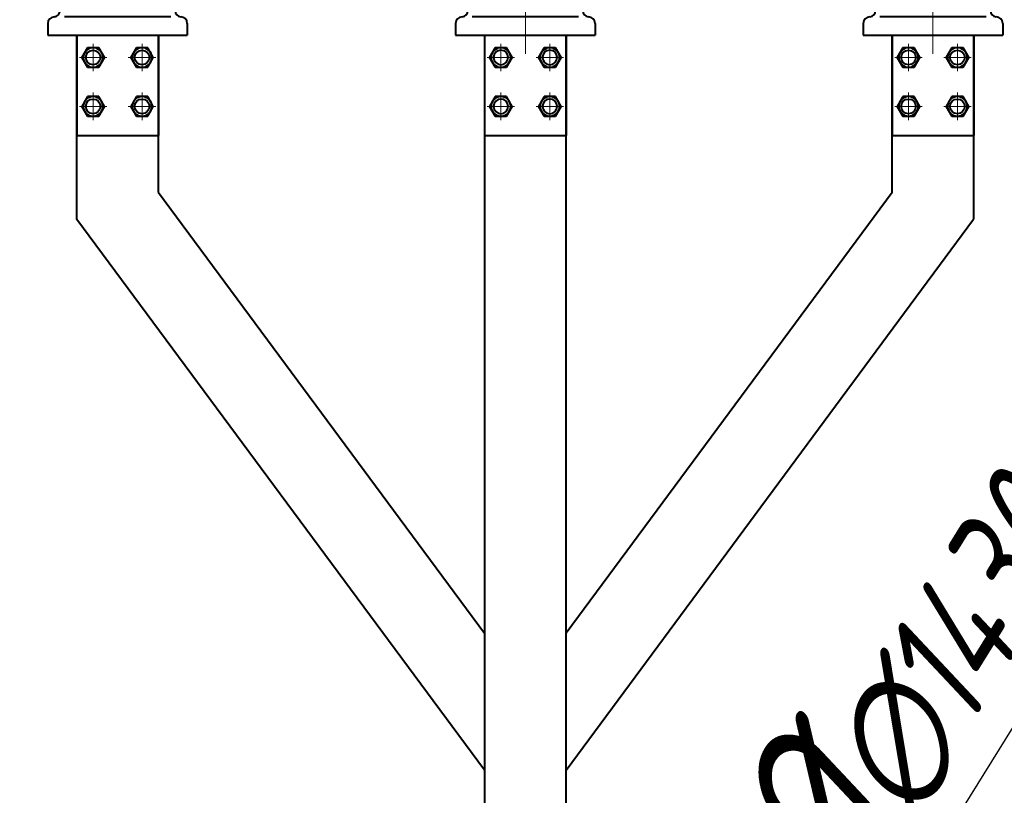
# Model space of a CAD drawing. Header units: millimetres. Extents: x 0 to 594, y 0 to 420.
# Tile 41 of 50: x 133 to 163, y 347 to 371. Entities that reach past the tile are written whole.
import ezdxf

# ---------------------------------------------------------------- set-up
doc = ezdxf.new("R2010")
doc.units = ezdxf.units.MM
for name, pattern in [('K5LT_AXLED', [17.302989, 12.802989, -1.5, 1.5, -1.5]), ('K5LT_BASIC', [0]), ('K5LT_THIN', [0])]:
    doc.linetypes.add(name, pattern=pattern)
doc.styles.add('KDIMTEXTSTYLE', font='GOST_AU.SHX', dxfattribs={"width": 0.96, "oblique": 15, "height": 5})
doc.dimstyles.new('KDIMSTYLE (0.03)', dxfattribs={"dimtxt": 5, "dimasz": 1, "dimexe": 2, "dimexo": 0, "dimgap": 1, "dimtad": 1, "dimlfac": 40, "dimtxsty": 'KDIMTEXTSTYLE', "dimsah": 1, "dimcen": 0, "dimdle": 1, "dimadec": 0, "dimazin": 0, "dimtfac": 0.667, "dimtmove": 0, "dimatfit": 3, "dimfxl": 1, "dimtvp": 1, "dimtfill": 1, "dimtolj": 1, "dimtzin": 0, "dimarcsym": 0})

# ---------------------------------------------------------------- blocks, each defined once
blk = doc.blocks.new('KDIMARROW_01')
blk.add_hatch(color=0).paths.add_polyline_path([(0, 0), (-5, 0.658), (-4.5, 0), (-5, -0.658)])
at = {"color": 0, "linetype": 'K5LT_THIN', "lineweight": 18}
for p, q in [((-4.5, 0), (-5, 0.658)), ((-5, 0.658), (0, 0)), ((0, 0), (-5, -0.658)), ((-5, -0.658), (-4.5, 0)), ((0, 0), (-1, 0))]:
    blk.add_line(p, q, dxfattribs=at)
blk = doc.blocks.new('U293')
at = {"color": 5, "linetype": 'K5LT_BASIC', "lineweight": 40, "true_color": 0x0000ff}
for p, q in [((134.884, 369.823), (134.71, 369.523)), ((135.23, 369.823), (134.884, 369.823)), ((135.403, 369.523), (135.23, 369.823)), ((134.71, 369.523), (134.884, 369.223)), ((135.23, 369.223), (135.403, 369.523)), ((134.884, 369.223), (135.23, 369.223))]:
    blk.add_line(p, q, dxfattribs=at)
at = {"color": 30, "linetype": 'K5LT_AXLED', "lineweight": 18, "true_color": 0xff8000}
for p, q in [((135.057, 369.945), (135.057, 369.102)), ((135.478, 369.523), (134.635, 369.523))]:
    blk.add_line(p, q, dxfattribs=at)
at = {"color": 5, "linetype": 'K5LT_BASIC', "lineweight": 40, "true_color": 0x0000ff}
for start, end in [(0, 180), (180, 0)]:
    blk.add_arc((135.057, 369.523), 0.3, start, end, dxfattribs=at)
blk = doc.blocks.new('U294')
at = {"color": 5, "linetype": 'K5LT_BASIC', "lineweight": 40, "true_color": 0x0000ff}
for p, q in [((134.884, 368.323), (134.71, 368.023)), ((135.23, 368.323), (134.884, 368.323)), ((135.403, 368.023), (135.23, 368.323)), ((134.71, 368.023), (134.884, 367.723)), ((135.23, 367.723), (135.403, 368.023)), ((134.884, 367.723), (135.23, 367.723))]:
    blk.add_line(p, q, dxfattribs=at)
at = {"color": 30, "linetype": 'K5LT_AXLED', "lineweight": 18, "true_color": 0xff8000}
for p, q in [((135.057, 368.445), (135.057, 367.602)), ((135.478, 368.023), (134.635, 368.023))]:
    blk.add_line(p, q, dxfattribs=at)
at = {"color": 5, "linetype": 'K5LT_BASIC', "lineweight": 40, "true_color": 0x0000ff}
for start, end in [(0, 180), (180, 0)]:
    blk.add_arc((135.057, 368.023), 0.3, start, end, dxfattribs=at)
blk = doc.blocks.new('U295')
at = {"color": 5, "linetype": 'K5LT_BASIC', "lineweight": 40, "true_color": 0x0000ff}
for p, q in [((136.384, 368.323), (136.21, 368.023)), ((136.73, 368.323), (136.384, 368.323)), ((136.903, 368.023), (136.73, 368.323)), ((136.21, 368.023), (136.384, 367.723)), ((136.73, 367.723), (136.903, 368.023)), ((136.384, 367.723), (136.73, 367.723))]:
    blk.add_line(p, q, dxfattribs=at)
at = {"color": 30, "linetype": 'K5LT_AXLED', "lineweight": 18, "true_color": 0xff8000}
for p, q in [((136.557, 368.445), (136.557, 367.602)), ((136.978, 368.023), (136.135, 368.023))]:
    blk.add_line(p, q, dxfattribs=at)
at = {"color": 5, "linetype": 'K5LT_BASIC', "lineweight": 40, "true_color": 0x0000ff}
for start, end in [(0, 180), (180, 0)]:
    blk.add_arc((136.557, 368.023), 0.3, start, end, dxfattribs=at)
blk = doc.blocks.new('U296')
at = {"color": 5, "linetype": 'K5LT_BASIC', "lineweight": 40, "true_color": 0x0000ff}
for p, q in [((136.384, 369.823), (136.21, 369.523)), ((136.73, 369.823), (136.384, 369.823)), ((136.903, 369.523), (136.73, 369.823)), ((136.21, 369.523), (136.384, 369.223)), ((136.73, 369.223), (136.903, 369.523)), ((136.384, 369.223), (136.73, 369.223))]:
    blk.add_line(p, q, dxfattribs=at)
at = {"color": 30, "linetype": 'K5LT_AXLED', "lineweight": 18, "true_color": 0xff8000}
for p, q in [((136.557, 369.945), (136.557, 369.102)), ((136.978, 369.523), (136.135, 369.523))]:
    blk.add_line(p, q, dxfattribs=at)
at = {"color": 5, "linetype": 'K5LT_BASIC', "lineweight": 40, "true_color": 0x0000ff}
for start, end in [(0, 180), (180, 0)]:
    blk.add_arc((136.557, 369.523), 0.3, start, end, dxfattribs=at)
blk = doc.blocks.new('U297')
at = {"color": 5, "linetype": 'K5LT_BASIC', "lineweight": 40, "true_color": 0x0000ff}
for p, q in [((161.376, 369.823), (161.203, 369.523)), ((161.723, 369.823), (161.376, 369.823)), ((161.896, 369.523), (161.723, 369.823)), ((161.203, 369.523), (161.376, 369.223)), ((161.723, 369.223), (161.896, 369.523)), ((161.376, 369.223), (161.723, 369.223))]:
    blk.add_line(p, q, dxfattribs=at)
at = {"color": 30, "linetype": 'K5LT_AXLED', "lineweight": 18, "true_color": 0xff8000}
for p, q in [((161.55, 369.945), (161.55, 369.102)), ((161.971, 369.523), (161.128, 369.523))]:
    blk.add_line(p, q, dxfattribs=at)
at = {"color": 5, "linetype": 'K5LT_BASIC', "lineweight": 40, "true_color": 0x0000ff}
for start, end in [(0, 180), (180, 0)]:
    blk.add_arc((161.55, 369.523), 0.3, start, end, dxfattribs=at)
blk = doc.blocks.new('U298')
at = {"color": 5, "linetype": 'K5LT_BASIC', "lineweight": 40, "true_color": 0x0000ff}
for p, q in [((161.376, 368.323), (161.203, 368.023)), ((161.723, 368.323), (161.376, 368.323)), ((161.896, 368.023), (161.723, 368.323)), ((161.203, 368.023), (161.376, 367.723)), ((161.723, 367.723), (161.896, 368.023)), ((161.376, 367.723), (161.723, 367.723))]:
    blk.add_line(p, q, dxfattribs=at)
at = {"color": 30, "linetype": 'K5LT_AXLED', "lineweight": 18, "true_color": 0xff8000}
for p, q in [((161.55, 368.445), (161.55, 367.602)), ((161.971, 368.023), (161.128, 368.023))]:
    blk.add_line(p, q, dxfattribs=at)
at = {"color": 5, "linetype": 'K5LT_BASIC', "lineweight": 40, "true_color": 0x0000ff}
for start, end in [(0, 180), (180, 0)]:
    blk.add_arc((161.55, 368.023), 0.3, start, end, dxfattribs=at)
blk = doc.blocks.new('U299')
at = {"color": 5, "linetype": 'K5LT_BASIC', "lineweight": 40, "true_color": 0x0000ff}
for p, q in [((159.876, 368.323), (159.703, 368.023)), ((160.223, 368.323), (159.876, 368.323)), ((160.396, 368.023), (160.223, 368.323)), ((159.703, 368.023), (159.876, 367.723)), ((160.223, 367.723), (160.396, 368.023)), ((159.876, 367.723), (160.223, 367.723))]:
    blk.add_line(p, q, dxfattribs=at)
at = {"color": 30, "linetype": 'K5LT_AXLED', "lineweight": 18, "true_color": 0xff8000}
for p, q in [((160.05, 368.445), (160.05, 367.602)), ((160.471, 368.023), (159.628, 368.023))]:
    blk.add_line(p, q, dxfattribs=at)
at = {"color": 5, "linetype": 'K5LT_BASIC', "lineweight": 40, "true_color": 0x0000ff}
for start, end in [(0, 180), (180, 0)]:
    blk.add_arc((160.05, 368.023), 0.3, start, end, dxfattribs=at)
blk = doc.blocks.new('U300')
at = {"color": 5, "linetype": 'K5LT_BASIC', "lineweight": 40, "true_color": 0x0000ff}
for p, q in [((159.876, 369.823), (159.703, 369.523)), ((160.223, 369.823), (159.876, 369.823)), ((160.396, 369.523), (160.223, 369.823)), ((159.703, 369.523), (159.876, 369.223)), ((160.223, 369.223), (160.396, 369.523)), ((159.876, 369.223), (160.223, 369.223))]:
    blk.add_line(p, q, dxfattribs=at)
at = {"color": 30, "linetype": 'K5LT_AXLED', "lineweight": 18, "true_color": 0xff8000}
for p, q in [((160.05, 369.945), (160.05, 369.102)), ((160.471, 369.523), (159.628, 369.523))]:
    blk.add_line(p, q, dxfattribs=at)
at = {"color": 5, "linetype": 'K5LT_BASIC', "lineweight": 40, "true_color": 0x0000ff}
for start, end in [(0, 180), (180, 0)]:
    blk.add_arc((160.05, 369.523), 0.3, start, end, dxfattribs=at)
blk = doc.blocks.new('U305')
at = {"color": 5, "linetype": 'K5LT_BASIC', "lineweight": 40, "true_color": 0x0000ff}
for p, q in [((162.05, 384.597), (159.55, 384.597)), ((159.55, 381.522), (159.55, 384.597)), ((162.05, 381.522), (162.05, 384.597)), ((162.253, 381.522), (159.347, 381.522)), ((159.55, 381.522), (162.05, 381.522)), ((159.142, 381.385), (158.987, 381.006)), ((162.458, 381.385), (159.142, 381.385)), ((162.458, 381.385), (162.612, 381.006)), ((158.905, 380.906), (158.126, 380.595)), ((162.695, 380.906), (163.473, 380.595)), ((158.126, 380.595), (163.473, 380.595)), ((157.987, 380.39), (157.987, 380.284)), ((163.612, 380.284), (157.987, 380.284)), ((162.253, 380.284), (159.347, 380.284)), ((162.253, 380.284), (159.347, 380.284)), ((163.612, 380.39), (163.612, 380.284)), ((159.142, 380.147), (158.987, 379.768)), ((162.458, 380.147), (159.142, 380.147)), ((162.458, 380.147), (162.612, 379.768)), ((158.905, 379.668), (158.126, 379.357)), ((162.695, 379.668), (163.473, 379.357)), ((157.987, 379.151), (157.987, 379.046)), ((158.126, 379.357), (163.473, 379.357)), ((163.612, 379.151), (163.612, 379.046)), ((163.612, 379.046), (157.987, 379.046)), ((159.412, 378.908), (159.257, 378.643)), ((162.253, 379.046), (159.347, 379.046)), ((162.188, 378.908), (162.343, 378.643)), ((159.257, 378.643), (158.883, 378.232)), ((162.343, 378.643), (162.717, 378.232)), ((162.717, 378.232), (158.883, 378.232)), ((157.8, 377.886), (163.8, 377.886)), ((157.8, 377.386), (157.8, 377.886)), ((158.747, 378.026), (158.747, 377.895)), ((162.853, 378.026), (162.853, 377.895)), ((163.8, 377.886), (163.8, 377.386)), ((163.8, 377.386), (157.8, 377.386)), ((158.46, 377.386), (163.14, 377.386)), ((158.701, 374.886), (162.898, 374.886)), ((163.174, 371.886), (163.174, 374.887)), ((163.174, 371.886), (163.174, 374.887)), ((163.174, 371.886), (163.174, 374.887)), ((163.174, 371.886), (163.174, 374.887)), ((163.174, 371.886), (163.174, 374.887)), ((163.178, 374.887), (163.178, 372.138)), ((158.662, 374.767), (158.662, 374.617)), ((162.937, 374.767), (162.937, 374.617)), ((159.172, 374.417), (162.427, 374.417)), ((159.037, 374.217), (159.037, 374.117)), ((162.562, 374.217), (162.562, 374.117)), ((158.662, 373.717), (158.662, 373.567)), ((162.427, 373.917), (159.172, 373.917)), ((162.937, 373.717), (162.937, 373.567)), ((159.172, 373.367), (162.427, 373.367)), ((159.037, 373.167), (159.037, 373.067)), ((162.562, 373.167), (162.562, 373.067)), ((162.427, 372.867), (159.172, 372.867)), ((158.662, 372.667), (158.662, 372.517)), ((162.937, 372.667), (162.937, 372.517)), ((159.037, 372.117), (159.037, 372.017)), ((159.172, 372.317), (162.427, 372.317)), ((162.562, 372.117), (162.562, 372.017)), ((163.178, 372.138), (163.178, 371.888)), ((162.427, 371.817), (159.172, 371.817)), ((158.662, 371.617), (158.662, 371.467)), ((162.937, 371.617), (162.937, 371.467)), ((159.172, 371.267), (162.427, 371.267)), ((159.037, 371.067), (159.037, 370.967)), ((162.562, 371.067), (162.562, 370.967)), ((162.427, 370.767), (159.172, 370.767)), ((158.662, 370.567), (158.662, 370.211)), ((162.937, 370.567), (162.937, 370.211)), ((158.662, 370.211), (162.937, 370.211)), ((159.347, 370.211), (162.253, 370.211)), ((159.55, 367.136), (162.05, 367.136))]:
    blk.add_line(p, q, dxfattribs=at)
for centre, radius, start, end in [((159.347, 381.301), 0.221, 90, 157.7479), ((162.253, 381.301), 0.221, 22.2521, 90), ((158.782, 381.09), 0.221, 303.6771, 337.7479), ((162.817, 381.09), 0.221, 202.2521, 236.3229), ((158.208, 380.39), 0.221, 111.7629, 180), ((163.391, 380.39), 0.221, 0, 68.2371), ((159.347, 380.063), 0.221, 90, 157.7479), ((162.253, 380.063), 0.221, 22.2521, 90), ((158.782, 379.852), 0.221, 303.6771, 337.7479), ((162.817, 379.852), 0.221, 202.2521, 236.3229), ((158.208, 379.151), 0.221, 111.7629, 180), ((163.391, 379.151), 0.221, 0, 68.2371), ((159.616, 378.825), 0.221, 90, 157.7479), ((161.983, 378.825), 0.221, 22.2521, 90), ((158.968, 378.026), 0.221, 111.7629, 180), ((162.632, 378.026), 0.221, 0, 68.2371), ((158.862, 374.767), 0.2, 143.5243, 180), ((162.737, 374.767), 0.2, 0, 36.4757), ((158.862, 374.617), 0.2, 180, 270), ((162.737, 374.617), 0.2, 270, 0), ((158.834, 374.215), 0.203, 0.3957, 81.9762), ((162.766, 374.215), 0.203, 98.0238, 179.6043), ((158.834, 374.118), 0.203, 278.0238, 359.6043), ((162.766, 374.118), 0.203, 180.3957, 261.9762), ((158.862, 373.717), 0.2, 90, 180), ((162.737, 373.717), 0.2, 0, 90), ((158.862, 373.567), 0.2, 180, 270), ((158.834, 373.165), 0.203, 0.3957, 81.9762), ((162.766, 373.165), 0.203, 98.0238, 179.6043), ((162.737, 373.567), 0.2, 270, 0), ((158.834, 373.068), 0.203, 278.0238, 359.6043), ((162.766, 373.068), 0.203, 180.3957, 261.9762), ((158.862, 372.667), 0.2, 90, 180), ((162.737, 372.667), 0.2, 0, 90), ((158.862, 372.517), 0.2, 180, 270), ((162.737, 372.517), 0.2, 270, 0), ((158.834, 372.115), 0.203, 0.3957, 81.9762), ((162.766, 372.115), 0.203, 98.0238, 179.6043), ((158.862, 371.617), 0.2, 90, 180), ((158.834, 372.018), 0.203, 278.0238, 359.6043), ((162.766, 372.018), 0.203, 180.3957, 261.9762), ((162.737, 371.617), 0.2, 0, 90), ((158.862, 371.467), 0.2, 180, 270), ((158.834, 371.065), 0.203, 0.3957, 81.9762), ((162.766, 371.065), 0.203, 98.0238, 179.6043), ((162.737, 371.467), 0.2, 270, 0), ((158.834, 370.968), 0.203, 278.0238, 359.6043), ((162.766, 370.968), 0.203, 180.3957, 261.9762), ((158.862, 370.567), 0.2, 90, 180), ((162.737, 370.567), 0.2, 0, 90)]:
    blk.add_arc(centre, radius, start, end, dxfattribs=at)
blk = doc.blocks.new('U306')
at = {"color": 5, "linetype": 'K5LT_BASIC', "lineweight": 40, "true_color": 0x0000ff}
for p, q in [((149.556, 384.597), (147.056, 384.597)), ((147.056, 381.522), (147.056, 384.597)), ((149.556, 381.522), (149.556, 384.597)), ((149.759, 381.522), (146.853, 381.522)), ((147.056, 381.522), (149.556, 381.522)), ((146.648, 381.385), (146.493, 381.006)), ((149.964, 381.385), (146.648, 381.385)), ((149.964, 381.385), (150.119, 381.006)), ((146.411, 380.906), (145.632, 380.595)), ((150.201, 380.906), (150.979, 380.595)), ((145.632, 380.595), (150.979, 380.595)), ((145.493, 380.39), (145.493, 380.284)), ((151.118, 380.284), (145.493, 380.284)), ((149.759, 380.284), (146.853, 380.284)), ((149.759, 380.284), (146.853, 380.284)), ((151.118, 380.39), (151.118, 380.284)), ((146.648, 380.147), (146.493, 379.768)), ((149.964, 380.147), (146.648, 380.147)), ((149.964, 380.147), (150.119, 379.768)), ((146.411, 379.668), (145.632, 379.357)), ((150.201, 379.668), (150.979, 379.357)), ((145.493, 379.151), (145.493, 379.046)), ((145.632, 379.357), (150.979, 379.357)), ((151.118, 379.151), (151.118, 379.046)), ((151.118, 379.046), (145.493, 379.046)), ((146.918, 378.908), (146.763, 378.643)), ((149.759, 379.046), (146.853, 379.046)), ((149.694, 378.908), (149.849, 378.643)), ((146.763, 378.643), (146.389, 378.232)), ((149.849, 378.643), (150.223, 378.232)), ((150.223, 378.232), (146.389, 378.232)), ((145.306, 377.886), (151.306, 377.886)), ((145.306, 377.386), (145.306, 377.886)), ((146.253, 378.026), (146.253, 377.895)), ((150.359, 378.026), (150.359, 377.895)), ((151.306, 377.886), (151.306, 377.386)), ((146.207, 374.886), (150.404, 374.886)), ((146.168, 374.767), (146.168, 374.617)), ((150.443, 374.767), (150.443, 374.617)), ((146.678, 374.417), (149.933, 374.417)), ((146.543, 374.217), (146.543, 374.117)), ((150.068, 374.217), (150.068, 374.117)), ((146.168, 373.717), (146.168, 373.567)), ((149.933, 373.917), (146.678, 373.917)), ((150.443, 373.717), (150.443, 373.567)), ((146.678, 373.367), (149.933, 373.367)), ((146.543, 373.167), (146.543, 373.067)), ((150.068, 373.167), (150.068, 373.067)), ((149.933, 372.867), (146.678, 372.867)), ((146.168, 372.667), (146.168, 372.517)), ((150.443, 372.667), (150.443, 372.517)), ((146.543, 372.117), (146.543, 372.017)), ((146.678, 372.317), (149.933, 372.317)), ((150.068, 372.117), (150.068, 372.017)), ((149.933, 371.817), (146.678, 371.817)), ((146.168, 371.617), (146.168, 371.467)), ((150.443, 371.617), (150.443, 371.467)), ((146.678, 371.267), (149.933, 371.267)), ((146.543, 371.067), (146.543, 370.967)), ((150.068, 371.067), (150.068, 370.967)), ((149.933, 370.767), (146.678, 370.767)), ((146.168, 370.567), (146.168, 370.211)), ((150.443, 370.567), (150.443, 370.211)), ((146.168, 370.211), (150.443, 370.211)), ((146.853, 370.211), (149.759, 370.211)), ((147.056, 370.211), (147.056, 367.136)), ((149.556, 370.211), (149.556, 367.136)), ((147.382, 369.823), (147.209, 369.523)), ((147.729, 369.823), (147.382, 369.823)), ((147.902, 369.523), (147.729, 369.823)), ((148.882, 369.823), (148.709, 369.523)), ((149.229, 369.823), (148.882, 369.823)), ((149.402, 369.523), (149.229, 369.823)), ((147.209, 369.523), (147.382, 369.223)), ((147.729, 369.223), (147.902, 369.523)), ((148.709, 369.523), (148.882, 369.223)), ((149.229, 369.223), (149.402, 369.523)), ((147.382, 369.223), (147.729, 369.223)), ((148.882, 369.223), (149.229, 369.223)), ((147.382, 368.323), (147.209, 368.023)), ((147.729, 368.323), (147.382, 368.323)), ((147.902, 368.023), (147.729, 368.323)), ((148.882, 368.323), (148.709, 368.023)), ((149.229, 368.323), (148.882, 368.323)), ((149.402, 368.023), (149.229, 368.323)), ((147.209, 368.023), (147.382, 367.723)), ((147.729, 367.723), (147.902, 368.023)), ((148.709, 368.023), (148.882, 367.723)), ((149.229, 367.723), (149.402, 368.023)), ((147.382, 367.723), (147.729, 367.723)), ((148.882, 367.723), (149.229, 367.723)), ((147.056, 367.136), (149.556, 367.136))]:
    blk.add_line(p, q, dxfattribs=at)
at = {"color": 30, "linetype": 'K5LT_AXLED', "lineweight": 18, "true_color": 0xff8000}
for p, q in [((147.556, 369.945), (147.556, 369.102)), ((149.056, 369.945), (149.056, 369.102)), ((147.977, 369.523), (147.134, 369.523)), ((149.477, 369.523), (148.634, 369.523)), ((147.556, 368.445), (147.556, 367.602)), ((149.056, 368.445), (149.056, 367.602)), ((147.977, 368.023), (147.134, 368.023)), ((149.477, 368.023), (148.634, 368.023))]:
    blk.add_line(p, q, dxfattribs=at)
at = {"color": 5, "linetype": 'K5LT_BASIC', "lineweight": 40, "true_color": 0x0000ff}
for centre, radius, start, end in [((146.853, 381.301), 0.221, 90, 157.7479), ((149.759, 381.301), 0.221, 22.2521, 90), ((146.288, 381.09), 0.221, 303.6771, 337.7479), ((150.323, 381.09), 0.221, 202.2521, 236.3229), ((145.714, 380.39), 0.221, 111.7629, 180), ((150.897, 380.39), 0.221, 0, 68.2371), ((146.853, 380.063), 0.221, 90, 157.7479), ((149.759, 380.063), 0.221, 22.2521, 90), ((146.288, 379.852), 0.221, 303.6771, 337.7479), ((150.323, 379.852), 0.221, 202.2521, 236.3229), ((145.714, 379.151), 0.221, 111.7629, 180), ((150.897, 379.151), 0.221, 0, 68.2371), ((147.122, 378.825), 0.221, 90, 157.7479), ((149.489, 378.825), 0.221, 22.2521, 90), ((146.474, 378.026), 0.221, 111.7629, 180), ((150.138, 378.026), 0.221, 0, 68.2371), ((146.368, 374.767), 0.2, 143.5243, 180), ((150.243, 374.767), 0.2, 0, 36.4757), ((146.368, 374.617), 0.2, 180, 270), ((150.243, 374.617), 0.2, 270, 0), ((146.34, 374.215), 0.203, 0.3957, 81.9762), ((150.272, 374.215), 0.203, 98.0238, 179.6043), ((146.34, 374.118), 0.203, 278.0238, 359.6043), ((150.272, 374.118), 0.203, 180.3957, 261.9762), ((146.368, 373.717), 0.2, 90, 180), ((150.243, 373.717), 0.2, 0, 90), ((146.368, 373.567), 0.2, 180, 270), ((146.34, 373.165), 0.203, 0.3957, 81.9762), ((150.272, 373.165), 0.203, 98.0238, 179.6043), ((150.243, 373.567), 0.2, 270, 0), ((146.34, 373.068), 0.203, 278.0238, 359.6043), ((150.272, 373.068), 0.203, 180.3957, 261.9762), ((146.368, 372.667), 0.2, 90, 180), ((150.243, 372.667), 0.2, 0, 90), ((146.368, 372.517), 0.2, 180, 270), ((150.243, 372.517), 0.2, 270, 0), ((146.34, 372.115), 0.203, 0.3957, 81.9762), ((150.272, 372.115), 0.203, 98.0238, 179.6043), ((146.368, 371.617), 0.2, 90, 180), ((146.34, 372.018), 0.203, 278.0238, 359.6043), ((150.272, 372.018), 0.203, 180.3957, 261.9762), ((150.243, 371.617), 0.2, 0, 90), ((146.368, 371.467), 0.2, 180, 270), ((146.34, 371.065), 0.203, 0.3957, 81.9762), ((150.272, 371.065), 0.203, 98.0238, 179.6043), ((150.243, 371.467), 0.2, 270, 0), ((146.34, 370.968), 0.203, 278.0238, 359.6043), ((150.272, 370.968), 0.203, 180.3957, 261.9762), ((146.368, 370.567), 0.2, 90, 180), ((150.243, 370.567), 0.2, 0, 90), ((147.556, 369.523), 0.3, 0, 180), ((147.556, 369.523), 0.225, 0, 180), ((149.056, 369.523), 0.3, 0, 180), ((149.056, 369.523), 0.225, 0, 180), ((147.556, 369.523), 0.3, 180, 0), ((147.556, 369.523), 0.225, 180, 0), ((149.056, 369.523), 0.3, 180, 0), ((149.056, 369.523), 0.225, 180, 0), ((147.556, 368.023), 0.3, 0, 180), ((147.556, 368.023), 0.225, 0, 180), ((149.056, 368.023), 0.3, 0, 180), ((149.056, 368.023), 0.225, 0, 180), ((147.556, 368.023), 0.3, 180, 0), ((147.556, 368.023), 0.225, 180, 0), ((149.056, 368.023), 0.3, 180, 0), ((149.056, 368.023), 0.225, 180, 0)]:
    blk.add_arc(centre, radius, start, end, dxfattribs=at)
at = {"color": 5, "linetype": 'K5LT_THIN', "lineweight": 18, "true_color": 0x0000ff}
for centre, start, end in [((147.556, 369.523), 0, 180), ((149.056, 369.523), 0, 180), ((147.556, 369.523), 180, 0), ((149.056, 369.523), 180, 0), ((147.556, 368.023), 0, 180), ((149.056, 368.023), 0, 180), ((147.556, 368.023), 180, 0), ((149.056, 368.023), 180, 0)]:
    blk.add_arc(centre, 0.225, start, end, dxfattribs=at)
blk = doc.blocks.new('U307')
at = {"color": 5, "linetype": 'K5LT_BASIC', "lineweight": 40, "true_color": 0x0000ff}
for p, q in [((137.057, 384.597), (134.557, 384.597)), ((134.557, 381.522), (134.557, 384.597)), ((137.057, 381.522), (137.057, 384.597)), ((137.26, 381.522), (134.354, 381.522)), ((134.557, 381.522), (137.057, 381.522)), ((134.149, 381.385), (133.994, 381.006)), ((137.465, 381.385), (134.149, 381.385)), ((137.465, 381.385), (137.62, 381.006)), ((133.912, 380.906), (133.134, 380.595)), ((137.702, 380.906), (138.48, 380.595)), ((133.134, 380.595), (138.48, 380.595)), ((132.994, 380.39), (132.994, 380.284)), ((138.619, 380.284), (132.994, 380.284)), ((137.26, 380.284), (134.354, 380.284)), ((137.26, 380.284), (134.354, 380.284)), ((138.619, 380.39), (138.619, 380.284)), ((134.149, 380.147), (133.994, 379.768)), ((137.465, 380.147), (134.149, 380.147)), ((137.465, 380.147), (137.62, 379.768)), ((133.912, 379.668), (133.134, 379.357)), ((137.702, 379.668), (138.48, 379.357)), ((132.994, 379.151), (132.994, 379.046)), ((133.134, 379.357), (138.48, 379.357)), ((138.619, 379.151), (138.619, 379.046)), ((138.619, 379.046), (132.994, 379.046)), ((134.419, 378.908), (134.264, 378.643)), ((137.26, 379.046), (134.354, 379.046)), ((137.195, 378.908), (137.35, 378.643)), ((134.264, 378.643), (133.89, 378.232)), ((137.35, 378.643), (137.724, 378.232)), ((137.724, 378.232), (133.89, 378.232)), ((132.807, 377.886), (138.807, 377.886)), ((132.807, 377.386), (132.807, 377.886)), ((133.754, 378.026), (133.754, 377.895)), ((137.86, 378.026), (137.86, 377.895)), ((138.807, 377.886), (138.807, 377.386)), ((138.807, 377.386), (132.807, 377.386)), ((133.467, 377.386), (138.147, 377.386)), ((133.709, 374.886), (137.905, 374.886)), ((138.181, 372.138), (138.181, 374.887)), ((138.181, 371.886), (138.181, 374.887)), ((138.181, 371.886), (138.181, 374.887)), ((138.181, 371.886), (138.181, 374.887)), ((138.181, 371.886), (138.181, 374.887)), ((138.181, 371.886), (138.181, 374.887)), ((138.181, 371.886), (138.181, 374.887)), ((133.669, 374.767), (133.669, 374.617)), ((137.944, 374.767), (137.944, 374.617)), ((134.179, 374.417), (137.435, 374.417)), ((134.044, 374.217), (134.044, 374.117)), ((137.569, 374.217), (137.569, 374.117)), ((133.669, 373.717), (133.669, 373.567)), ((137.435, 373.917), (134.179, 373.917)), ((137.944, 373.717), (137.944, 373.567)), ((134.179, 373.367), (137.435, 373.367)), ((134.044, 373.167), (134.044, 373.067)), ((137.569, 373.167), (137.569, 373.067)), ((137.435, 372.867), (134.179, 372.867)), ((133.669, 372.667), (133.669, 372.517)), ((137.944, 372.667), (137.944, 372.517)), ((134.044, 372.117), (134.044, 372.017)), ((134.179, 372.317), (137.435, 372.317)), ((137.569, 372.117), (137.569, 372.017)), ((137.435, 371.817), (134.179, 371.817)), ((133.669, 371.617), (133.669, 371.467)), ((137.944, 371.617), (137.944, 371.467)), ((134.179, 371.267), (137.435, 371.267)), ((134.044, 371.067), (134.044, 370.967)), ((137.569, 371.067), (137.569, 370.967)), ((137.435, 370.767), (134.179, 370.767)), ((133.669, 370.567), (133.669, 370.211)), ((137.944, 370.567), (137.944, 370.211)), ((133.669, 370.211), (137.944, 370.211)), ((134.354, 370.211), (137.26, 370.211)), ((134.557, 367.136), (137.057, 367.136))]:
    blk.add_line(p, q, dxfattribs=at)
for centre, radius, start, end in [((134.354, 381.301), 0.221, 90, 157.7479), ((137.26, 381.301), 0.221, 22.2521, 90), ((133.789, 381.09), 0.221, 303.6771, 337.7479), ((137.824, 381.09), 0.221, 202.2521, 236.3229), ((133.216, 380.39), 0.221, 111.7629, 180), ((138.398, 380.39), 0.221, 0, 68.2371), ((134.354, 380.063), 0.221, 90, 157.7479), ((137.26, 380.063), 0.221, 22.2521, 90), ((133.789, 379.852), 0.221, 303.6771, 337.7479), ((137.824, 379.852), 0.221, 202.2521, 236.3229), ((133.216, 379.151), 0.221, 111.7629, 180), ((138.398, 379.151), 0.221, 0, 68.2371), ((134.624, 378.825), 0.221, 90, 157.7479), ((136.99, 378.825), 0.221, 22.2521, 90), ((133.975, 378.026), 0.221, 111.7629, 180), ((137.639, 378.026), 0.221, 0, 68.2371), ((133.869, 374.767), 0.2, 143.5243, 180), ((137.744, 374.767), 0.2, 0, 36.4757), ((133.869, 374.617), 0.2, 180, 270), ((137.744, 374.617), 0.2, 270, 0), ((133.841, 374.215), 0.203, 0.3957, 81.9762), ((137.773, 374.215), 0.203, 98.0238, 179.6043), ((133.841, 374.118), 0.203, 278.0238, 359.6043), ((137.773, 374.118), 0.203, 180.3957, 261.9762), ((133.869, 373.717), 0.2, 90, 180), ((137.744, 373.717), 0.2, 0, 90), ((133.869, 373.567), 0.2, 180, 270), ((133.841, 373.165), 0.203, 0.3957, 81.9762), ((137.773, 373.165), 0.203, 98.0238, 179.6043), ((137.744, 373.567), 0.2, 270, 0), ((133.841, 373.068), 0.203, 278.0238, 359.6043), ((137.773, 373.068), 0.203, 180.3957, 261.9762), ((133.869, 372.667), 0.2, 90, 180), ((137.744, 372.667), 0.2, 0, 90), ((133.869, 372.517), 0.2, 180, 270), ((137.744, 372.517), 0.2, 270, 0), ((133.841, 372.115), 0.203, 0.3957, 81.9762), ((137.773, 372.115), 0.203, 98.0238, 179.6043), ((133.869, 371.617), 0.2, 90, 180), ((133.841, 372.018), 0.203, 278.0238, 359.6043), ((137.773, 372.018), 0.203, 180.3957, 261.9762), ((137.744, 371.617), 0.2, 0, 90), ((133.869, 371.467), 0.2, 180, 270), ((133.841, 371.065), 0.203, 0.3957, 81.9762), ((137.773, 371.065), 0.203, 98.0238, 179.6043), ((137.744, 371.467), 0.2, 270, 0), ((133.841, 370.968), 0.203, 278.0238, 359.6043), ((137.773, 370.968), 0.203, 180.3957, 261.9762), ((133.869, 370.567), 0.2, 90, 180), ((137.744, 370.567), 0.2, 0, 90)]:
    blk.add_arc(centre, radius, start, end, dxfattribs=at)

msp = doc.modelspace()

# ---------------------------------------------------------------- linework, layer by layer
at = {"color": 30, "linetype": 'K5LT_AXLED', "lineweight": 18, "true_color": 0xff8000}
for p, q in [((148.3057, 369.6395), (148.3057, 388.25552)), ((160.79968, 369.6395), (160.79968, 388.25552))]:
    msp.add_line(p, q, dxfattribs=at)
at = {"color": 5, "linetype": 'K5LT_BASIC', "lineweight": 40, "true_color": 0x0000ff}
for p, q in [((134.55691, 370.21076), (134.55691, 367.13576)), ((134.55691, 364.56118), (134.55691, 370.21076)), ((137.05691, 370.21076), (137.05691, 367.13576)), ((137.05691, 365.38576), (137.05691, 370.21076)), ((147.0595, 343.17703), (147.0595, 370.21076)), ((149.5595, 344.88576), (149.5595, 370.21076)), ((159.54968, 370.21076), (159.54968, 367.13576)), ((159.54968, 365.38576), (159.54968, 370.21076)), ((162.04968, 370.21076), (162.04968, 367.13576)), ((162.04968, 364.56158), (162.04968, 370.21076)), ((137.05691, 365.38576), (147.05469, 351.87883)), ((159.54486, 365.38576), (149.55469, 351.88089)), ((147.05469, 347.67676), (134.55691, 364.56118)), ((149.55469, 347.67717), (162.04486, 364.56158))]:
    msp.add_line(p, q, dxfattribs=at)
for centre in [(135.05691, 369.52326), (136.55691, 369.52326), (160.04968, 369.52326), (161.54968, 369.52326), (135.05691, 368.02326), (136.55691, 368.02326), (160.04968, 368.02326), (161.54968, 368.02326)]:
    msp.add_circle(centre, 0.225, dxfattribs=at)
at = {"color": 5, "linetype": 'K5LT_THIN', "lineweight": 18, "true_color": 0x0000ff}
for centre in [(135.05691, 369.52326), (136.55691, 369.52326), (160.04968, 369.52326), (161.54968, 369.52326), (135.05691, 368.02326), (136.55691, 368.02326), (160.04968, 368.02326), (161.54968, 368.02326)]:
    msp.add_circle(centre, 0.225, dxfattribs=at)

# ---------------------------------------------------------------- block references
for name in ['U307', 'U306', 'U305', 'U293', 'U296', 'U300', 'U297', 'U294', 'U295', 'U299', 'U298']:
    msp.add_blockref(name, (0, 0))

# ---------------------------------------------------------------- dimensions: what is measured, and where the dimension line sits
at = {"color": 5, "true_color": 0x0000ff}
msp.add_diameter_dim(center=(148.3057, 324.88576), radius=17.875, location=(162.9009, 348.42616), dimstyle='KDIMSTYLE (0.03)', override={"dimpost": '\\H3.5;\\W0.96;\\Q15;∅<>', "dimblk1": 'KDIMARROW_01', "dimblk2": 'KDIMARROW_01', "dimclrt": 7, "dimatfit": 2, "dimtolj": 1}, dxfattribs=at).render()

doc.saveas('drawing.dxf')
